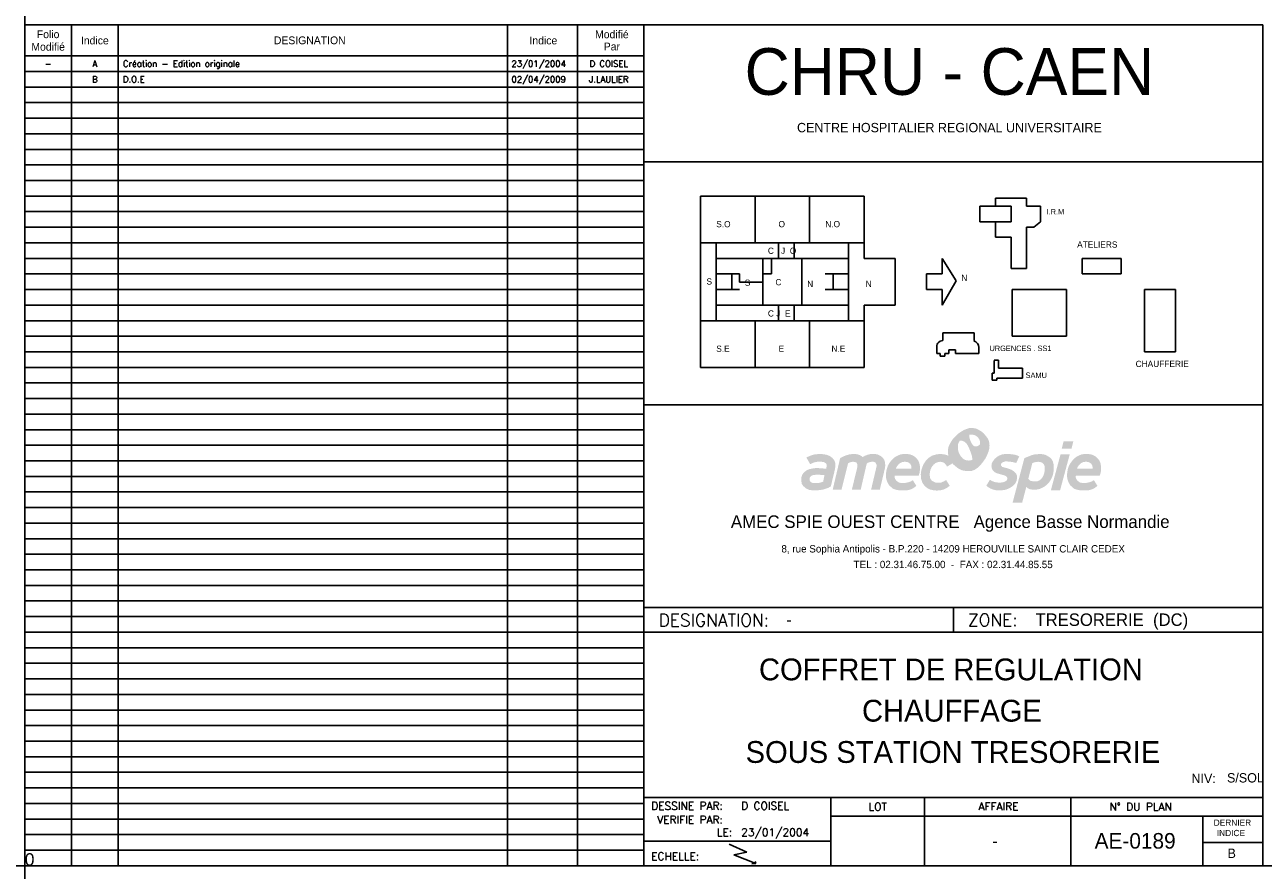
# Model space of a CAD drawing. Header units: millimetres. Extents: x 0 to 4898, y -400 to 270.
# Tile 2 of 11: x 0 to 398, y -1 to 270. Entities that reach past the tile are written whole.
import ezdxf
from ezdxf.enums import TextEntityAlignment as Align

# ---------------------------------------------------------------- set-up
doc = ezdxf.new("R2010")
doc.units = ezdxf.units.MM
doc.header["$LTSCALE"] = 25
doc.linetypes.add('CONTINU', pattern=[0])
doc.layers.get('0').update_dxf_attribs({"linetype": 'CONTINUOUS'})
doc.layers.get('Defpoints').update_dxf_attribs({"linetype": 'CONTINUOUS'})
for name, color, linetype in [('TEXTE', 92, 'CONTINU'), ('TRAIFIN', 1, 'CONTINU'), ('TRAIGROS', 40, 'CONTINU'), ('TRAIMOY', 150, 'CONTINU')]:
    doc.layers.add(name, color=color, linetype=linetype)
doc.styles.add('ROMANS8', font='ROMANS8.shx')
doc.styles.add('SIMPLEX', font='simplex')
doc.styles.add('T1', font='arial.ttf')

# ---------------------------------------------------------------- blocks, each defined once
blk = doc.blocks.new('INDICE')
at = {"layer": 'TEXTE', "style": 'ROMANS8'}
blk.add_attdef('IND:', text='', height=2, dxfattribs=at).set_placement((22.5, -2.5), align=Align.MIDDLE)
blk.add_attdef('DESIGNATION', text='', height=2, dxfattribs=at).set_placement((31.5, -2.5), align=Align.MIDDLE_LEFT)
for tag, p in [('DATE', (165, -2.5)), ('MODIFIE_PAR', (187.5, -2.5))]:
    blk.add_attdef(tag, text='', height=2, dxfattribs=at).set_placement(p, align=Align.MIDDLE_CENTER)
blk = doc.blocks.new('U84', base_point=(256, 159))
at = {"layer": 'TRAIFIN'}
for p, q in [((256, 159), (254.25, 153.75)), ((256, 154.75), (253.75, 148.75)), ((254.25, 153.75), (256, 154.75)), ((253.75, 148.75), (253.75, 149.5)), ((253.75, 148.75), (254.25, 149.25))]:
    blk.add_line(p, q, dxfattribs=at)
blk = doc.blocks.new('PG-GARDE')
at = {"layer": 'TRAIFIN'}
for p, q in [((232, 215), (217, 215)), ((217, 215), (217, 200)), ((247, 215), (232, 215)), ((234.5, 200), (234.5, 215)), ((247, 215), (264.5, 215)), ((252, 200), (252, 215)), ((264.5, 215), (269.5, 215)), ((269.5, 215), (269.5, 200)), ((306.65, 206.77), (306.65, 211.78)), ((306.65, 211.78), (316.66, 211.78)), ((311.65, 214.28), (321.66, 214.28)), ((311.65, 211.78), (311.65, 214.28)), ((316.66, 211.78), (316.66, 206.77)), ((321.66, 214.28), (321.66, 211.78)), ((321.66, 211.78), (326.13, 211.78)), ((326.13, 211.78), (326.13, 206.77)), ((316.66, 206.77), (306.65, 206.77)), ((311.65, 201.76), (311.65, 206.77)), ((326.13, 206.77), (323.97, 205.07)), ((321.66, 205.07), (321.66, 191.75)), ((323.97, 205.07), (321.66, 205.07)), ((217, 200), (232, 200)), ((217, 200), (217, 175)), ((222, 175), (222, 200)), ((232, 200), (247, 200)), ((242, 200), (242, 195)), ((247, 195), (247, 200)), ((264.5, 200), (247, 200)), ((264.5, 195), (264.5, 200)), ((269.5, 200), (264.5, 200)), ((269.5, 200), (269.5, 195)), ((316.66, 201.76), (311.65, 201.76)), ((316.66, 191.75), (316.66, 201.76)), ((222, 195), (257, 195)), ((237, 195), (237, 180)), ((249.5, 195), (249.5, 180)), ((257, 195), (264.5, 195)), ((264.5, 195), (264.5, 180)), ((269.5, 195), (279.5, 195)), ((279.5, 195), (279.5, 180)), ((299.09, 187.8), (294.5, 195)), ((294.5, 195), (294.5, 190)), ((352, 195), (339.5, 195)), ((339.5, 195), (339.5, 190)), ((352, 190), (352, 195)), ((321.66, 191.75), (316.66, 191.75)), ((222, 190), (229.5, 190)), ((227, 190), (227, 185)), ((264.5, 190), (257, 190)), ((259.5, 185), (259.5, 190)), ((289.5, 190), (289.5, 185)), ((294.5, 190), (289.5, 190)), ((294.5, 180), (299.09, 187.8)), ((339.5, 190), (352, 190)), ((222, 185), (229.5, 185)), ((257, 185), (264.5, 185)), ((289.5, 185), (294.5, 185)), ((294.5, 185), (294.5, 180)), ((317, 185), (317, 170)), ((334.5, 185), (317, 185)), ((334.5, 170), (334.5, 185)), ((359.5, 185), (359.5, 165)), ((369.5, 185), (359.5, 185)), ((369.5, 165), (369.5, 185)), ((222, 180), (257, 180)), ((242, 180), (242, 175)), ((247, 180), (247, 175)), ((254.5, 180), (264.5, 180)), ((264.5, 180), (264.5, 175)), ((279.5, 180), (269.5, 180)), ((269.5, 180), (269.5, 175)), ((232, 175), (217, 175)), ((217, 175), (222, 175)), ((217, 175), (217, 160)), ((247, 175), (232, 175)), ((234.5, 160), (234.5, 175)), ((247, 175), (252, 175)), ((252, 160), (252, 175)), ((252, 175), (264.5, 175)), ((264.5, 175), (269.5, 175)), ((269.5, 175), (269.5, 160)), ((294.76, 171.08), (304.77, 171.08)), ((294.76, 171.08), (294.76, 168.58)), ((304.77, 171.08), (304.77, 168.58)), ((317, 170), (334.5, 170)), ((317, 170), (317, 170)), ((292.85, 166.07), (292.85, 164.43)), ((292.85, 164.43), (293.91, 164.43)), ((293.91, 164.43), (293.91, 163.57)), ((293.91, 163.57), (295.43, 163.57)), ((295.43, 164.48), (296.7, 164.48)), ((295.43, 163.57), (295.43, 164.48)), ((296.7, 164.48), (296.7, 165.64)), ((296.7, 165.64), (298.82, 165.64)), ((298.82, 165.64), (298.82, 164.48)), ((298.82, 164.48), (306.33, 164.48)), ((306.33, 164.48), (306.33, 166.39)), ((359.5, 165), (369.5, 165)), ((217, 160), (232, 160)), ((232, 160), (247, 160)), ((252, 160), (247, 160)), ((264.5, 160), (252, 160)), ((269.5, 160), (264.5, 160)), ((312.64, 162.28), (311.2, 162.28)), ((311.2, 162.23), (311.2, 158.11)), ((312.64, 159.73), (312.64, 162.28)), ((320.29, 159.73), (312.64, 159.73)), ((320.29, 156.55), (320.29, 159.73)), ((310.56, 158.11), (310.56, 156.23)), ((311.2, 158.11), (310.56, 158.11)), ((310.56, 156.23), (310.56, 155.86)), ((310.56, 155.86), (311.62, 155.86)), ((311.62, 155.86), (312.05, 155.86)), ((312.05, 155.86), (312.05, 156.55)), ((312.05, 156.55), (320.29, 156.55))]:
    blk.add_line(p, q, dxfattribs=at)
for centre, radius, start, end in [((294.77, 166.59), 1.99, 90.4358, 194.9882), ((303.75, 166.2), 2.58, 4.2739, 66.9138)]:
    blk.add_arc(centre, radius, start, end, dxfattribs=at)
at = {"layer": 'TRAIGROS', "color": 7}
for p, q in [((397.5, 270), (0, 270)), ((0, 270), (0, 0)), ((15, 270), (15, 0)), ((30, 270), (30, 0)), ((155, 270), (155, 0)), ((177.5, 270), (177.5, 0)), ((198.72, 270), (198.72, 0)), ((397.5, 0), (397.5, 270)), ((198.72, 260), (0, 260)), ((198.72, 255), (0, 255)), ((198.72, 250), (0, 250)), ((198.72, 245), (0, 245)), ((198.72, 240), (0, 240)), ((198.72, 235), (0, 235)), ((198.72, 230), (0, 230)), ((198.72, 225), (0, 225)), ((198.72, 225.99), (397.5, 225.99)), ((198.72, 220), (0, 220)), ((198.72, 215), (0, 215)), ((198.72, 210), (0, 210)), ((198.72, 205), (0, 205)), ((198.72, 200), (0, 200)), ((198.72, 195), (0, 195)), ((198.72, 190), (0, 190)), ((198.72, 185), (0, 185)), ((198.72, 180), (0, 180)), ((198.72, 175), (0, 175)), ((198.72, 170), (0, 170)), ((198.72, 165), (0, 165)), ((198.72, 160), (0, 160)), ((198.72, 155), (0, 155)), ((198.72, 150), (0, 150)), ((397.5, 147.94), (198.72, 147.94)), ((198.72, 145), (0, 145)), ((198.72, 140), (0, 140)), ((198.72, 135), (0, 135)), ((198.72, 130), (0, 130)), ((198.72, 125), (0, 125)), ((198.72, 120), (0, 120)), ((198.72, 115), (0, 115)), ((198.72, 110), (0, 110)), ((198.72, 105), (0, 105)), ((198.72, 100), (0, 100)), ((198.72, 95), (0, 95)), ((198.72, 90), (0, 90)), ((198.72, 85), (0, 85)), ((198.72, 80), (0, 80)), ((397.5, 82.94), (198.72, 82.94)), ((298.16, 82.94), (298.16, 75)), ((198.72, 75), (0, 75)), ((397.5, 74.94), (198.72, 74.94)), ((198.72, 70), (0, 70)), ((198.72, 65), (0, 65)), ((198.72, 60), (0, 60)), ((198.72, 55), (0, 55)), ((198.72, 50), (0, 50)), ((198.72, 45), (0, 45)), ((198.72, 40), (0, 40)), ((198.72, 35), (0, 35)), ((198.72, 30), (0, 30)), ((198.72, 25), (0, 25)), ((198.72, 20), (0, 20)), ((397.5, 21.94), (198.72, 21.94)), ((258.82, 21.94), (258.82, -0.06)), ((288.82, 21.94), (288.82, -0.06)), ((335.82, 21.94), (335.82, -0.06)), ((258.82, 15.94), (397.5, 15.94)), ((378.26, 15.94), (378.26, -0.06)), ((198.72, 15), (0, 15)), ((198.72, 10), (0, 10)), ((198.72, 5), (0, 5)), ((258.82, 7.94), (198.72, 7.94)), ((378.26, 7.51), (395, 7.51)), ((395, 7.51), (397.46, 7.51)), ((0, 0), (397.5, 0))]:
    blk.add_line(p, q, dxfattribs=at)
at = {"layer": 'TEXTE', "xscale": -2.39877331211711, "yscale": 0.8934352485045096, "zscale": 2.398773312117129, "rotation": 23.341973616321}
blk.add_blockref('U84', (226.14, 6.97), dxfattribs=at)
at = {"layer": 'TEXTE'}
for s, p in [('Folio', (7.5, 267)), ('Indice', (22.5, 265)), ('DESIGNATION', (91.5, 265)), ('Indice', (166.5, 265)), ('Modifié', (188.5, 267)), ('Modifié', (7.5, 263)), ('Par', (188.5, 263))]:
    blk.add_text(s, height=2.5, dxfattribs=at).set_placement(p, align=Align.MIDDLE)
for s, height, p in [('I.R.M', 1.775, (328.07, 209.1)), ('S.O', 2, (222, 205)), ('O', 2, (242, 205)), ('N.O', 2, (257, 205)), ('ATELIERS', 2, (337.88, 198.44)), ('C', 2, (238.59, 196.45)), ('J  O', 2, (242.8, 196.45)), ('S', 2, (218.87, 186.58)), ('S', 2, (231.16, 186.19)), ('C', 2, (241.01, 186.35)), ('N', 2, (251.2, 185.8)), ('N', 2, (269.97, 185.8)), ('N', 2, (300.69, 187.77)), ('C J  E', 2, (238.59, 176.32)), ('S.E', 2, (222, 165)), ('URGENCES . SS1', 1.775, (309.72, 165.23)), ('E', 2, (242, 165)), ('N.E', 2, (259, 165)), ('CHAUFFERIE', 2, (356.65, 160.12)), ('SAMU', 1.775, (321.32, 156.58)), ('DERNIER', 2, (381.72, 12.84)), ('INDICE', 2, (382.72, 9.51))]:
    blk.add_text(s, height=height, dxfattribs=at).set_placement(p)
at = {"layer": 'TEXTE', "style": 'SIMPLEX'}
for s, height, p in [('DESIGNATION:', 4, (203.5, 76.85)), ('ZONE:', 4, (302.84, 76.91)), ('DESSINE PAR:', 2.5, (201.14, 17.99)), ('VERIFIE PAR:', 2.5, (203.03, 13.54)), ('LE:', 2.5, (222.21, 9.51)), ('ECHELLE:', 2.5, (201.14, 1.8))]:
    blk.add_text(s, height=height, dxfattribs=at).set_placement(p)
for s, p in [('LOT', (273.82, 18.94)), ('AFFAIRE', (312.62, 19.05)), ('N%%D DU PLAN', (358.25, 18.95))]:
    blk.add_text(s, height=2.5, dxfattribs=at).set_placement(p, align=Align.MIDDLE)
for tag, p in [('MODIFIER_PAR', (230, 18)), ('DATE', (230, 9.5))]:
    blk.add_attdef(tag, p, '', height=2.5, dxfattribs=at)
at = {"layer": 'TRAIGROS'}
blk.add_text('CHRU - CAEN', height=15, dxfattribs=at).set_placement((296.87, 254.99), align=Align.MIDDLE_CENTER)
at = {"layer": 'TRAIGROS', "color": 4}
for tag, height, p in [('N%%D_PLAN', 7, (356.5, 8)), ("N%%D_D'AFFAIRE", 4, (311.5, 8))]:
    blk.add_attdef(tag, text='', height=height, dxfattribs=at).set_placement(p, align=Align.MIDDLE)
at = {"layer": 'TRAIMOY'}
blk.add_text('CENTRE HOSPITALIER REGIONAL UNIVERSITAIRE', height=3, dxfattribs=at).set_placement((296.87, 236.99), align=Align.MIDDLE_CENTER)
blk.add_text('NIV:', height=3, dxfattribs=at).set_placement((374.59, 26.54))
for tag, p, height in [('DESIGNATION', (244.5, 77), 4), ('ZONE', (324.5, 77), 4), ('NIVEAU', (386, 26.73), 3)]:
    blk.add_attdef(tag, p, '', height=height, dxfattribs=at)
blk.add_attdef('IND', text='', height=3, dxfattribs=at).set_placement((387.5, 4), align=Align.MIDDLE_CENTER)
blk = doc.blocks.new('AMECSPIE')
h = blk.add_hatch(color=135)
h.paths.add_polyline_path([(11.53, 18.38), (11.64, 19.37), (11.58, 20.28), (11.36, 21.16), (11.03, 21.79), (10.45, 22.56), (9.82, 23.33), (9.08, 23.96), (8.25, 24.46), (7.26, 24.93), (6.1, 25.12), (5.22, 25.09), (4.23, 24.79), (3.32, 24.41), (2.47, 23.88), (1.56, 23.28), (0.79, 22.55), (-0.01, 21.7), (-0.59, 20.9), (-1.09, 19.99), (-1.5, 19.14), (-1.69, 18.18), (-1.72, 17.16), (-1.55, 16.12), (-1.28, 15.41), (-1.02, 14.91), (-0.63, 14.28), (-0.25, 13.73), (0.08, 13.34), (0.69, 12.83), (1.54, 12.16), (2.74, 11.54), (4.26, 11.24), (5.77, 11.27), (6.87, 11.68), (7.86, 12.34), (8.75, 13.23), (9.57, 14.25), (10.26, 15.21), (10.87, 16.45), (11.28, 17.44)])
h.paths.add_polyline_path([(7.64, 19.23), (7.3, 19.19), (6.99, 19.19), (6.55, 19.33), (6.33, 19.6), (6.03, 19.97), (5.72, 20.55), (5.46, 21.13), (5.24, 21.76), (5.14, 22.5), (5.19, 22.97), (5.29, 23.4), (5.52, 23.83), (5.91, 24.09), (6.33, 24.19), (6.83, 24.17), (7.32, 24.04), (7.68, 23.89), (8.07, 23.62), (8.44, 23.34), (8.77, 22.97), (9.05, 22.56), (9.31, 22.05), (9.4, 21.51), (9.32, 20.95), (9.13, 20.5), (8.84, 20.05), (8.49, 19.71), (8.04, 19.43)], flags=16)
h.paths.add_polyline_path([(5.95, 16.29), (6.16, 14.9), (6.17, 14.36), (6.17, 13.72), (5.95, 13.13), (5.55, 12.6), (5.08, 12.23), (4.52, 12.07), (3.88, 12.13), (3.13, 12.34), (2.22, 12.75), (1.3, 13.32), (0.58, 14.1), (-0.04, 15.09), (-0.48, 16.13), (-0.63, 17.35), (-0.56, 18.2), (-0.39, 18.91), (0.08, 19.83), (0.76, 20.45), (1.38, 20.8), (2.09, 20.98), (2.86, 20.99), (3.52, 20.73), (4.18, 20.21), (4.7, 19.39), (5.11, 18.54), (5.56, 17.42)], flags=16)
h = blk.add_hatch(color=253)
h.paths.add_polyline_path([(9.31, 22.05), (9.05, 22.56), (8.77, 22.97), (8.44, 23.34), (8.07, 23.62), (7.68, 23.89), (7.32, 24.04), (6.83, 24.17), (6.33, 24.19), (5.91, 24.09), (5.52, 23.83), (5.29, 23.4), (5.19, 22.97), (5.75, 23.01), (6.31, 22.95), (6.92, 22.78), (7.33, 22.56), (7.71, 22.29), (8.02, 21.92), (8.29, 21.57), (8.49, 21.12), (8.59, 20.63), (8.59, 20.14), (8.49, 19.71), (8.84, 20.05), (9.13, 20.5), (9.32, 20.95), (9.4, 21.51)])
h.paths.add_polyline_path([(6.17, 13.72), (6.17, 14.36), (6.16, 14.9), (5.75, 14.77), (5.11, 14.65), (4.35, 14.69), (3.75, 14.88), (3.12, 15.25), (2.55, 15.85), (2.13, 16.47), (1.75, 17.25), (1.54, 18), (1.48, 18.63), (1.49, 19.32), (1.57, 19.99), (1.82, 20.56), (2.09, 20.98), (1.38, 20.8), (0.76, 20.45), (0.08, 19.83), (-0.39, 18.91), (-0.56, 18.2), (-0.63, 17.35), (-0.48, 16.13), (-0.04, 15.09), (0.58, 14.1), (1.3, 13.32), (2.22, 12.75), (3.13, 12.34), (3.88, 12.13), (4.52, 12.07), (5.08, 12.23), (5.55, 12.6), (5.95, 13.13)])
h = blk.add_hatch(color=187)
h.paths.add_polyline_path([(-38.27, 10.67), (-37.94, 12.09), (-37.88, 13.03), (-37.9, 13.94), (-38.26, 14.86), (-38.91, 15.56), (-39.62, 16.09), (-40.68, 16.51), (-42.15, 16.74), (-43.53, 16.71), (-44.65, 16.59), (-45.82, 16.24), (-47.16, 15.64), (-45.94, 13.48), (-45.44, 13.74), (-44.73, 14.03), (-43.91, 14.22), (-43.02, 14.3), (-42.26, 14.25), (-41.48, 14.12), (-40.93, 13.79), (-40.66, 13.36), (-40.64, 12.96), (-40.81, 12), (-41.79, 12.1), (-42.59, 12.18), (-43.45, 12.22), (-44.3, 12.22), (-45.26, 12.08), (-46.14, 11.91), (-47.04, 11.53), (-47.94, 10.86), (-48.47, 10.1), (-48.82, 9.08), (-48.81, 8.14), (-48.63, 7.17), (-48.17, 6.47), (-47.27, 5.69), (-46.29, 5.25), (-45.1, 5.06), (-43.48, 5.1), (-41.89, 5.31), (-40.24, 5.84), (-39.31, 6.34), (-38.66, 9.14)])
h.paths.add_polyline_path([(-41.35, 9.96), (-41.78, 7.88), (-42.38, 7.64), (-43.22, 7.45), (-44.31, 7.42), (-45.17, 7.46), (-45.6, 7.64), (-45.94, 7.95), (-46.11, 8.35), (-46.14, 8.83), (-46.04, 9.22), (-45.79, 9.55), (-45.46, 9.79), (-45.09, 9.94), (-44.63, 10.05), (-44, 10.08), (-43.35, 10.08), (-42.11, 10.05)], flags=16)
h.paths.add_polyline_path([(-33.78, 13.74), (-33.31, 13.99), (-32.74, 14.21), (-32.15, 14.26), (-31.55, 14.19), (-31.06, 13.99), (-30.83, 13.49), (-30.76, 12.72), (-32.57, 5.29), (-29.72, 5.29), (-27.83, 13.52), (-27.41, 13.96), (-26.59, 14.21), (-25.72, 14.31), (-25.05, 14.06), (-24.83, 13.72), (-24.6, 13.24), (-24.65, 12.67), (-26.39, 5.29), (-23.59, 5.29), (-21.9, 12.35), (-21.85, 13.12), (-21.9, 14.09), (-22.17, 14.86), (-22.62, 15.53), (-23.32, 16.12), (-23.99, 16.47), (-24.53, 16.67), (-25.55, 16.76), (-26.57, 16.74), (-27.53, 16.49), (-28.4, 16.17), (-29.1, 15.77), (-29.42, 16.05), (-30.07, 16.44), (-30.83, 16.67), (-31.63, 16.74), (-32.52, 16.74), (-33.49, 16.59), (-34.43, 16.32), (-35.42, 15.9), (-36.34, 15.4), (-38.71, 5.29), (-35.89, 5.29)])
h.paths.add_polyline_path([(-10.69, 11.91), (-10.69, 12.75), (-10.89, 13.81), (-11.19, 14.56), (-11.63, 15.18), (-12.21, 15.77), (-12.97, 16.27), (-13.79, 16.59), (-14.56, 16.72), (-15.26, 16.76), (-16.1, 16.74), (-16.92, 16.62), (-17.76, 16.29), (-18.68, 15.8), (-19.45, 15.15), (-20.07, 14.43), (-20.57, 13.76), (-21.01, 12.97), (-21.38, 11.83), (-21.56, 10.74), (-21.63, 9.82), (-21.53, 8.78), (-21.19, 7.74), (-20.57, 6.67), (-19.35, 5.61), (-18.09, 5.19), (-16.82, 5.04), (-15.36, 5.04), (-14.26, 5.19), (-13.3, 5.53), (-12.53, 5.98), (-11.86, 6.53), (-13, 8.36), (-13.69, 7.91), (-14.66, 7.62), (-15.68, 7.42), (-16.5, 7.42), (-17.42, 7.57), (-18.21, 8.11), (-18.68, 8.76), (-18.83, 9.28), (-18.78, 9.8), (-11.11, 9.8), (-10.79, 10.79)])
h.paths.add_polyline_path([(-18.38, 12.08), (-18.23, 12.53), (-17.99, 12.95), (-17.56, 13.42), (-17.17, 13.79), (-16.6, 14.09), (-16.15, 14.21), (-15.55, 14.26), (-14.84, 14.21), (-14.29, 13.96), (-13.82, 13.59), (-13.52, 13.05), (-13.42, 12.57), (-13.42, 12.08)], flags=16)
h.paths.add_polyline_path([(-7.36, 11.63), (-6.92, 12.58), (-6.3, 13.36), (-5.59, 13.91), (-4.82, 14.17), (-4.16, 14.26), (-3.33, 14.1), (-2.75, 13.75), (-2.38, 13.34), (-2.15, 13.01), (-2.01, 12.71), (-0.25, 13.73), (-0.63, 14.28), (-1.02, 14.91), (-1.28, 15.41), (-1.55, 16.12), (-1.99, 16.38), (-2.92, 16.64), (-4, 16.75), (-5.23, 16.67), (-6.79, 16.23), (-7.89, 15.5), (-8.74, 14.72), (-9.44, 13.66), (-9.9, 12.67), (-10.27, 11.52), (-10.43, 10.23), (-10.36, 8.89), (-9.88, 7.48), (-9.21, 6.51), (-8.38, 5.82), (-7.45, 5.36), (-6.42, 5.11), (-5.38, 5.02), (-4.34, 5.06), (-3.14, 5.34), (-2.08, 5.87), (-1.13, 6.54), (-2.31, 8.4), (-3.07, 7.94), (-3.92, 7.58), (-4.82, 7.53), (-5.77, 7.58), (-6.83, 8.11), (-7.38, 8.87), (-7.55, 9.76), (-7.55, 10.57)])
h.paths.add_polyline_path([(20.3, 8.06), (20.45, 8.88), (20.43, 9.81), (20.14, 10.54), (19.5, 11.13), (18.66, 11.7), (17.68, 12.07), (16.47, 12.41), (15.7, 12.61), (15.4, 12.96), (15.26, 13.36), (15.38, 13.68), (15.63, 13.96), (16.15, 14.21), (16.72, 14.39), (17.52, 14.34), (18.52, 14.25), (19.45, 14.07), (20.18, 13.87), (21.21, 15.98), (20.48, 16.3), (19.75, 16.53), (19, 16.64), (18.18, 16.73), (17.29, 16.78), (16.4, 16.73), (15.44, 16.55), (14.65, 16.19), (13.92, 15.75), (13.24, 15.12), (12.69, 14.34), (12.35, 13.66), (12.26, 12.89), (12.39, 12.02), (12.83, 11.36), (13.3, 10.91), (14.1, 10.54), (14.99, 10.29), (15.85, 10.04), (16.45, 9.86), (16.95, 9.61), (17.27, 9.31), (17.36, 8.81), (17.2, 8.31), (16.67, 7.93), (15.88, 7.63), (14.83, 7.56), (13.83, 7.63), (13.03, 7.83), (12.39, 8.11), (11.76, 8.47), (10.64, 6.65), (10.82, 6.42), (11.16, 6.13), (11.96, 5.67), (12.8, 5.33), (13.83, 5.1), (14.83, 5.08), (15.83, 5.13), (16.74, 5.26), (17.56, 5.56), (18.36, 5.97), (19.07, 6.45), (19.86, 7.2)])
h.paths.add_polyline_path([(31.24, 8.34), (31.69, 9.2), (31.99, 10.07), (32.19, 11.12), (32.26, 12.07), (32.24, 13.32), (31.97, 14.37), (31.58, 15.08), (30.94, 15.69), (30.27, 16.1), (29.68, 16.44), (28.84, 16.67), (27.95, 16.74), (27.06, 16.69), (26.08, 16.6), (25.24, 16.4), (24.44, 16.08), (23.58, 15.74), (22.83, 15.44), (19.05, 1.14), (22.12, 1.14), (23.44, 6.17), (23.86, 5.77), (24.63, 5.43), (25.27, 5.34), (26.02, 5.29), (26.8, 5.34), (27.64, 5.5), (28.53, 5.88), (29.33, 6.31), (29.96, 6.84), (30.69, 7.57)])
h.paths.add_polyline_path([(24.08, 8.79), (25.38, 13.84), (25.88, 14), (26.56, 14.2), (27.31, 14.25), (28.02, 14.16), (28.64, 13.91), (29.09, 13.45), (29.34, 12.81), (29.39, 12.04), (29.34, 11.29), (29.16, 10.47), (28.93, 9.83), (28.61, 9.24), (28.16, 8.67), (27.56, 8.22), (27, 8.01), (26.31, 7.99), (25.72, 7.99), (24.99, 8.08), (24.51, 8.33)], flags=16)
h.paths.add_polyline_path([(37.39, 16.65), (34.44, 16.65), (31.34, 5.13), (34.3, 5.13)])
h.paths.add_polyline_path([(38.55, 20.86), (35.42, 20.86), (34.81, 18.45), (37.94, 18.45)])
h.paths.add_polyline_path([(47.45, 11.91), (47.45, 12.75), (47.25, 13.81), (46.95, 14.56), (46.51, 15.18), (45.94, 15.77), (45.17, 16.27), (44.35, 16.59), (43.58, 16.72), (42.89, 16.76), (42.04, 16.74), (41.22, 16.62), (40.38, 16.29), (39.46, 15.8), (38.69, 15.15), (38.07, 14.43), (37.58, 13.76), (37.13, 12.97), (36.76, 11.83), (36.58, 10.74), (36.51, 9.82), (36.61, 8.78), (36.96, 7.74), (37.58, 6.67), (38.79, 5.61), (40.06, 5.19), (41.32, 5.04), (42.79, 5.04), (43.88, 5.19), (44.85, 5.53), (45.61, 5.98), (46.28, 6.53), (45.14, 8.36), (44.45, 7.91), (43.48, 7.62), (42.46, 7.42), (41.65, 7.42), (40.73, 7.57), (39.93, 8.11), (39.46, 8.76), (39.31, 9.28), (39.36, 9.8), (47.03, 9.8), (47.35, 10.79)])
h.paths.add_polyline_path([(39.76, 12.08), (39.91, 12.53), (40.16, 12.95), (40.58, 13.42), (40.98, 13.79), (41.55, 14.09), (41.99, 14.21), (42.59, 14.26), (43.31, 14.21), (43.85, 13.96), (44.32, 13.59), (44.62, 13.05), (44.72, 12.57), (44.72, 12.08)], flags=16)
for s, height, p in [('AMEC SPIE OUEST CENTRE   Agence Basse Normandie', 4.05, (-0.98, -5.48)), ('8, rue Sophia Antipolis - B.P.220 - 14209 HEROUVILLE SAINT CLAIR CEDEX', 2.3625, (-0.04, -13.98)), ('TEL : 02.31.46.75.00  -  FAX : 02.31.44.85.55', 2.3625, (-0.04, -18.71))]:
    blk.add_text(s, height=height).set_placement(p, align=Align.MIDDLE)

msp = doc.modelspace()

# ---------------------------------------------------------------- linework, layer by layer
for p, q in [((222, 195), (239.75, 195)), ((222, 195), (222, 190)), ((239.75, 195), (239.75, 190)), ((222, 190), (229.5, 190)), ((229.5, 190), (229.5, 187.34)), ((229.5, 187.34), (237, 187.34)), ((237, 187.34), (237, 190)), ((237, 190), (239.75, 190))]:
    msp.add_line(p, q)
at = {"layer": 'Defpoints', "ltscale": 0.25}
for direction in [(0, -1), (1, 0)]:
    msp.add_xline((0, 0), direction, dxfattribs=at)

# ---------------------------------------------------------------- block references
msp.add_blockref('AMECSPIE', (298.11, 115.44))
at = {"layer": 'TEXTE'}
for p, values in [((0, 260), {'IND:': 'A', 'DESIGNATION': 'Création - Edition originale', 'DATE': '23/01/2004', 'MODIFIE_PAR': 'D COISEL'}), ((0, 255), {'IND:': 'B', 'DESIGNATION': 'D.O.E', 'DATE': '02/04/2009', 'MODIFIE_PAR': 'J.LAULIER'})]:
    msp.add_blockref('INDICE', p, dxfattribs=at).add_auto_attribs(values)
at = {"layer": 'TRAIMOY'}
ref = msp.add_blockref('PG-GARDE', (0, 0), dxfattribs=at)
ref.add_attrib('DESIGNATION', '-', (244.5, 77), dxfattribs={"height": 4})
ref.add_attrib('ZONE', 'TRESORERIE  (DC)', (324.5, 77), dxfattribs={"height": 4})
ref.add_attrib('NIVEAU', 'S/SOL', (386, 26.73), dxfattribs={"height": 3})
ref.add_attrib('MODIFIER_PAR', 'D COISEL', (230, 18), dxfattribs={"layer": 'TEXTE', "height": 2.5, "style": 'SIMPLEX'})
ref.add_attrib('DATE', '23/01/2004', (230, 9.5), dxfattribs={"layer": 'TEXTE', "height": 2.5, "style": 'SIMPLEX'})
ref.add_attrib("N%%D_D'AFFAIRE", '-', dxfattribs={"layer": 'TRAIGROS', "color": 4, "height": 4}).set_placement((311.5, 8), align=Align.MIDDLE)
ref.add_attrib('N%%D_PLAN', 'AE-0189', dxfattribs={"layer": 'TRAIGROS', "color": 4, "height": 5}).set_placement((356.5, 8), align=Align.MIDDLE)
ref.add_attrib('IND', 'B', dxfattribs={"height": 3}).set_placement((387.5, 4), align=Align.MIDDLE_CENTER)

# ---------------------------------------------------------------- texts
at = {"layer": 'Defpoints', "ltscale": 0.25, "insert": (0, 4.02), "char_height": 4, "attachment_point": 1, "style": 'T1'}
msp.add_mtext_dynamic_manual_height_columns('0', width=90.3923, gutter_width=20, heights=[0], dxfattribs=at)
at = {"layer": 'TEXTE', "style": 'ROMANS8'}
msp.add_text('-', height=2, dxfattribs=at).set_placement((7.5, 257.5), align=Align.MIDDLE)
at = {"layer": 'TRAIGROS'}
for s, p in [('COFFRET DE REGULATION', (297.35, 59.53)), ('CHAUFFAGE', (297.67, 46.27)), ('SOUS STATION TRESORERIE', (298, 33.02))]:
    msp.add_text(s, height=7, dxfattribs=at).set_placement(p, align=Align.CENTER)

doc.saveas('drawing.dxf')
